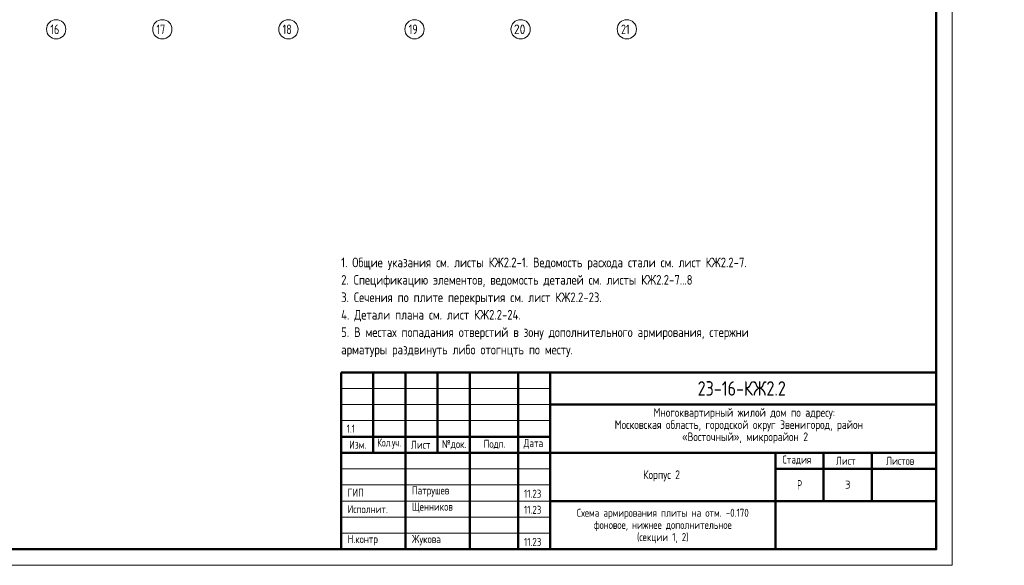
# Model space of a CAD drawing. Header units: millimetres. Extents: x 0 to 61017, y 0 to 42000.
# Tile 18 of 29: x 30405 to 61017, y 0 to 16970. Entities that reach past the tile are written whole.
import ezdxf

# ---------------------------------------------------------------- set-up
doc = ezdxf.new("R2010")
doc.units = ezdxf.units.MM
doc.linetypes.add('______5', pattern=[1100, 800, -100, 100, -100])
doc.layers.add('Standard', color=7, linetype='Continuous', lineweight=25)
doc.layers.add('Оси', color=40, linetype='______5', lineweight=18)
doc.styles.add('GOST 2.304-81', font='txt')
doc.styles.add('ISOCPEUR', font='txt')

msp = doc.modelspace()

# ---------------------------------------------------------------- linework, layer by layer
at = {"layer": 'Standard', "color": 7, "linetype": 'Continuous', "lineweight": 50, "transparency": 33554687}
for p, q in [((40400, 500), (40400, 6000)), ((40400, 6000), (58900, 6000)), ((41400, 3500), (41400, 6000)), ((42400, 500), (42400, 6000)), ((43400, 3500), (43400, 6000)), ((44400, 500), (44400, 6000)), ((45900, 500), (45900, 6000)), ((46900, 500), (46900, 6000)), ((46900, 5000), (58900, 5000)), ((40400, 4000), (46900, 4000)), ((40400, 4000), (46900, 4000)), ((40400, 3500), (46900, 3500)), ((40400, 3500), (46900, 3500)), ((46900, 3500), (58900, 3500)), ((53900, 2000), (53900, 3500)), ((55400, 2000), (55400, 3500)), ((56900, 2000), (56900, 3500)), ((53900, 3000), (58900, 3000)), ((46900, 2000), (58900, 2000)), ((53900, 500), (53900, 2000)), ((53900, 500), (53900, 2000))]:
    msp.add_line(p, q, dxfattribs=at)
at = {"layer": 'Standard', "color": 7, "linetype": 'Continuous', "lineweight": 25, "transparency": 33554687}
for p, q in [((58900, 500), (58900, 6000)), ((40400, 500), (58900, 500)), ((40400, 500), (58900, 500)), ((40400, 500), (58900, 500))]:
    msp.add_line(p, q, dxfattribs=at)
at = {"layer": 'Standard', "color": 7, "linetype": 'Continuous', "lineweight": 13, "transparency": 33554687}
for p, q in [((40400, 5500), (46900, 5500)), ((40400, 5000), (46900, 5000)), ((40400, 4500), (46900, 4500)), ((40400, 3000), (46900, 3000)), ((40400, 2500), (46900, 2500)), ((40400, 2500), (46900, 2500)), ((40400, 2000), (46900, 2000)), ((40400, 2000), (46900, 2000)), ((40400, 1500), (46900, 1500)), ((40400, 1000), (46900, 1000))]:
    msp.add_line(p, q, dxfattribs=at)
msp.add_lwpolyline([(0, 0), (59400, 0), (59400, 42000), (0, 42000), (0, 0)], close=True, dxfattribs=at)
at = {"layer": 'Standard', "color": 7, "linetype": 'Continuous', "lineweight": 50, "transparency": 33554687}
msp.add_lwpolyline([(2000, 41500), (58900, 41500), (58900, 500), (2000, 500), (2000, 41500)], close=True, dxfattribs=at)
at = {"layer": 'Оси', "color": 7, "linetype": 'Continuous', "lineweight": 13, "transparency": 33554687}
for centre in [(31540, 16670), (34840, 16670), (38760, 16670), (42680, 16670), (45980, 16670), (49280, 16670)]:
    msp.add_circle(centre, 300, dxfattribs=at)

# ---------------------------------------------------------------- texts
at = {"layer": 'Standard', "color": 7, "linetype": 'Continuous', "lineweight": 25, "transparency": 33554687}
for s, insert, char_height, width, attachment_point, style in [('\\W0.75;21', (49100, 16520), 300, 472.29, 7, 'ISOCPEUR'), ('Многоквартирный\\~жилой\\~дом\\~по\\~адресу:\\~', (50110, 4545), 270, 5717.07, 7, 'GOST 2.304-81'), ('\\A1;{\\fGOST 2.304-81|i0|b0;\\H250.000000;\\W1.000000;\\C7;1.1}\\P', (40702, 4375), 250, 395.83, 2, 'GOST 2.304-81'), ('Московская\\~область,\\~городской\\~округ\\~Звенигород,\\~район\\~', (48904, 4167), 270, 8136.21, 7, 'GOST 2.304-81'), ('«Восточный»,\\~микрорайон\\~2', (50997, 3789), 270, 3952.82, 7, 'GOST 2.304-81'), ('Изм.', (40648, 3625), 250, 631.15, 7, 'GOST 2.304-81'), ('\\W0.83;Кол.уч.', (41527, 3625), 250, 799.96, 7, 'GOST 2.304-81'), ('Лист', (42571, 3625), 250, 782.23, 7, 'GOST 2.304-81'), ('№док.', (43535, 3607), 250, 853.39, 7, 'GOST 2.304-81'), ('Подп.', (44831, 3614), 250, 764.53, 7, 'GOST 2.304-81'), ('Дата', (46073, 3625), 250, 782.22, 7, 'GOST 2.304-81'), ('Стадия', (54121, 3125), 250, 1031.11, 7, 'GOST 2.304-81'), ('Лист', (55784, 3125), 250, 782.22, 7, 'GOST 2.304-81'), ('Листов', (57343, 3125), 250, 1066.5, 7, 'GOST 2.304-81'), ('Корпус\\~2', (49788, 2610), 270, 1362.87, 7, 'GOST 2.304-81'), ('ГИП', (40600, 2137), 250, 586.8, 7, 'GOST 2.304-81'), ('Патрушев', (42600, 2137), 250, 1386.36, 7, 'GOST 2.304-81'), ('\\W0.77;Р', (54577, 2350), 300, 262.92, 7, 'GOST 2.304-81'), ('11.23', (46083, 2101), 250, 693.37, 7, 'GOST 2.304-81'), ('Исполнит.', (40600, 1622), 250, 1386.36, 7, 'GOST 2.304-81'), ('Щенников', (42600, 1631), 250, 1333.08, 7, 'GOST 2.304-81'), ('11.23', (46083, 1601), 250, 693.37, 7, 'GOST 2.304-81'), ('Н.контр', (40600, 622), 250, 1102.08, 7, 'GOST 2.304-81'), ('Жукова', (42600, 622), 250, 1031.11, 7, 'GOST 2.304-81'), ('11.23', (46083, 601), 250, 693.37, 7, 'GOST 2.304-81')]:
    msp.add_mtext(s, dxfattribs=dict(at, insert=insert, char_height=char_height, width=width, attachment_point=attachment_point, style=style))
at = {"layer": 'Standard', "color": 7, "linetype": 'Continuous', "lineweight": 13, "transparency": 33554687, "insert": (40400, 9570), "char_height": 300, "width": 15650.25, "attachment_point": 1, "line_spacing_factor": 1.084337}
msp.add_mtext('\\A1;{\\fGOST 2.304-81|i0|b0;\\H300.000000;\\W1.000000;\\C7;1. Общие указания см. листы КЖ2.2-1. Ведомость расхода стали см. лист КЖ2.2-7.}\\P{\\fGOST 2.304-81|i0|b0;\\H300.000000;\\W1.000000;\\C7;2. Спецификацию элементов, ведомость деталей см. листы КЖ2.2-7...8}\\P{\\fGOST 2.304-81|i0|b0;\\H300.000000;\\W1.000000;\\C7;3. Сечения по плите перекрытия см. лист КЖ2.2-23.}\\P{\\fGOST 2.304-81|i0|b0;\\H300.000000;\\W1.000000;\\C7;4. Детали плана см. лист КЖ2.2-24.}\\P{\\fGOST 2.304-81|i0|b0;\\H300.000000;\\W1.000000;\\C7;5. В местах попадания отверстий в зону дополнительного армирования, стержни}\\P{\\fGOST 2.304-81|i0|b0;\\H300.000000;\\W1.000000;\\C7;арматуры раздвинуть либо отогнцть по месту.}\\P', dxfattribs=at)
at = {"layer": 'Standard', "color": 7, "linetype": 'Continuous', "lineweight": 50, "transparency": 33554687, "insert": (51483, 5275), "char_height": 450, "width": 3070.53, "attachment_point": 7, "style": 'GOST 2.304-81'}
msp.add_mtext('23-16-КЖ2.2', dxfattribs=at)
at = {"layer": 'Standard', "color": 7, "linetype": 'Continuous', "lineweight": 13, "transparency": 33554687, "insert": (56150, 2510), "char_height": 250, "width": 272.22, "attachment_point": 5, "style": 'ISOCPEUR'}
msp.add_mtext('\\A1;{\\fISOCPEUR|i0|b0;\\H250.000000;\\W1.000000;\\C7;3}\\P', dxfattribs=at)
at = {"layer": 'Standard', "color": 7, "linetype": 'Continuous', "lineweight": 25, "transparency": 33554687, "insert": (50400, 1758), "char_height": 250, "width": 6391.88, "attachment_point": 2, "line_spacing_factor": 0.903614}
msp.add_mtext('\\A1;{\\fGOST 2.304-81|i0|b0;\\H250.000000;\\W1.000000;\\C7;Схема армирования плиты на отм. -0.170}\\P{\\fGOST 2.304-81|i0|b0;\\H250.000000;\\W1.000000;\\C7;фоновое, нижнее дополнительное}\\P{\\fGOST 2.304-81|i0|b0;\\H250.000000;\\W1.000000;\\C7;(секции 1, 2)}\\P', dxfattribs=at)
at = {"layer": 'Оси', "color": 7, "linetype": 'Continuous', "lineweight": 25, "transparency": 33554687, "char_height": 300, "attachment_point": 7, "style": 'ISOCPEUR'}
for s, insert, width in [('\\W0.75;16', (31360, 16520), 472.27), ('\\W0.75;17', (34660, 16520), 472.27), ('\\W0.75;18', (38580, 16520), 472.28), ('\\W0.75;19', (42500, 16520), 472.29), ('\\W0.87;20', (45770, 16520), 550.81)]:
    msp.add_mtext(s, dxfattribs=dict(at, insert=insert, width=width))

doc.saveas('drawing.dxf')
